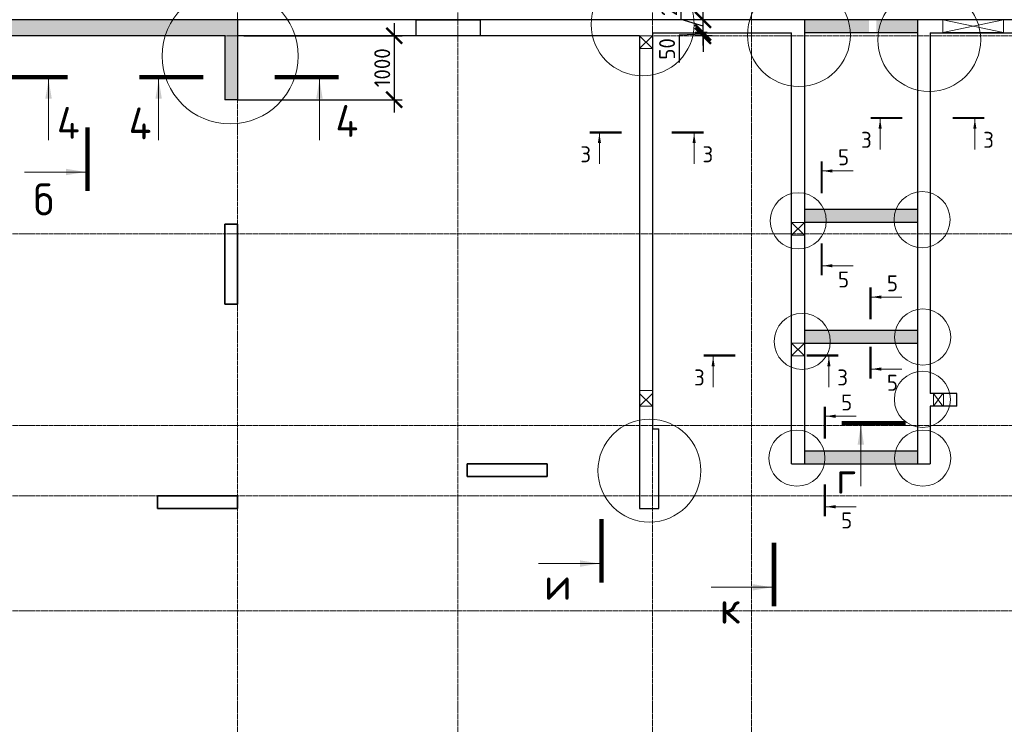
# Model space of a CAD drawing. Header units: millimetres. Extents: x 349531 to 1063351, y -131924 to 96186.
# Tile 65 of 230: x 454088 to 469511, y 28290 to 39321. Entities that reach past the tile are written whole.
import ezdxf

# ---------------------------------------------------------------- set-up
doc = ezdxf.new("R2010")
doc.units = ezdxf.units.MM
doc.linetypes.add('______5', pattern=[1100, 800, -100, 100, -100])
doc.linetypes.add('осевая', pattern=[50.8, 31.75, -6.35, 6.35, -6.35])
doc.layers.add('Колонна_ бетон', color=7, linetype='Continuous', lineweight=50, true_color=0xb4b496)
for name, color, linetype, lineweight in [('Конструкции 0.5', 5, 'Continuous', 50), ('Надписи', 200, 'Continuous', 18), ('Оси', 40, '______5', 18), ('размер', 1, 'Continuous', 25), ('РАЗМЕРЫ', 1, 'Continuous', 9), ('СТЕНЫ', 3, 'Continuous', 30), ('Узлы', 7, 'Continuous', 0)]:
    doc.layers.add(name, color=color, linetype=linetype, lineweight=lineweight)
doc.layers.add('Отверстия_ОВ', color=7, linetype='Continuous', plot=False)
doc.styles.add('GOST-2.304_Type-B', font='GOST_Common.ttf')
doc.dimstyles.new('СПДС', dxfattribs={"dimscale": 100, "dimtxt": 2.5, "dimasz": 2.5, "dimexe": 1.25, "dimexo": 0, "dimtad": 1, "dimdec": 0, "dimtxsty": 'GOST-2.304_Type-B', "dimblk": 'ARCHTICK', "dimcen": 2.5, "dimdle": 2, "dimadec": 0, "dimazin": 2, "dimtfac": 0.75, "dimtdec": 0, "dimtmove": 1, "dimatfit": 3, "dimfxl": 1, "dimtolj": 1, "dimarcsym": 1})
pattern_1 = [(0, (0, 65817.169), (0, 6.985), [5.08, -1.905]), (90, (0, 65817.169), (-6.985, 4e-16), [5.08, -1.905])]

# ---------------------------------------------------------------- blocks, each defined once
blk = doc.blocks.new('оси2')
at = {"layer": 'Оси', "color": 16, "linetype": 'осевая', "lineweight": 0, "transparency": 33554687}
for p, q in [((996995.5, 5465.4), (996995.5, -20739.3)), ((1000445.5, 5465.4), (1000445.5, -20739.3)), ((1003495.5, 5465.4), (1003495.5, -20739.3)), ((1005045.5, 5465.4), (1005045.5, -20739.3)), ((979200, 1707.1), (1032582.1, 1707.1)), ((979200, -1392.9), (1032582.1, -1392.9)), ((979200, -4392.9), (1032582.1, -4392.9)), ((979200, -5492.9), (1032582.1, -5492.9)), ((979200, -7292.9), (1032582.1, -7292.9))]:
    blk.add_line(p, q, dxfattribs=at)
blk = doc.blocks.new('_ArchTick')
at = {"color": 0, "linetype": 'ByBlock', "const_width": 0.15}
blk.add_lwpolyline([(-0.5, -0.5), (0.5, 0.5)], dxfattribs=at)
blk = doc.blocks.new('*D1587')
at = {"layer": 'DEFPOINTS', "color": 0, "transparency": 16777216}
for p in [(464792, 39319), (464856, 39319), (464856, 39119)]:
    blk.add_point(p, dxfattribs=at)
at = {"layer": 'размер', "color": 0, "lineweight": -2, "transparency": 16777216}
for p, q in [((464448, 39322), (464448, 39922)), ((464792, 38919), (464792, 39519)), ((464792, 39219), (464448, 39322)), ((464856, 39319), (464667, 39319)), ((464856, 39119), (464667, 39119))]:
    blk.add_line(p, q, dxfattribs=at)
at = {"layer": 'размер', "color": 0, "lineweight": -2, "transparency": 16777216, "xscale": 250, "yscale": 250, "zscale": 250}
for p, rotation in [((464792, 39319), 90), ((464792, 39119), 270)]:
    blk.add_blockref('_ArchTick', p, dxfattribs=dict(at, rotation=rotation))
at = {"layer": 'размер', "color": 0, "transparency": 16777216, "insert": (464261, 39622), "char_height": 250, "attachment_point": 5, "rotation": 90, "style": 'GOST-2.304_Type-B'}
blk.add_mtext('\\A1;200', dxfattribs=at)
blk = doc.blocks.new('стены техподполья')
at = {"layer": 'Колонна_ бетон', "color": 180, "linetype": 'Continuous', "lineweight": 35, "transparency": 33554687}
for p, q in [((470086, -3594), (470086, -3594)), ((470086, -4844), (470086, -3594)), ((470286, -3594), (470086, -3594)), ((470286, -3594), (470286, -3594)), ((470286, -3594), (470286, -4844)), ((470086, -4844), (470086, -4844)), ((470086, -4844), (470286, -4844)), ((470286, -4844), (470286, -4844)), ((473886, -7544), (473886, -7344)), ((473886, -7344), (473886, -7344)), ((475136, -7344), (473886, -7344)), ((475136, -7344), (475136, -7344)), ((475136, -7544), (475136, -7344)), ((473886, -7544), (475136, -7544)), ((473886, -7544), (473886, -7544)), ((475136, -7544), (475136, -7544)), ((469036, -7844), (469036, -7844)), ((469036, -8044), (469036, -7844)), ((469036, -7844), (470286, -7844)), ((470286, -7844), (470286, -7844)), ((470286, -7844), (470286, -8044)), ((469036, -8044), (470286, -8044)), ((469036, -8044), (469036, -8044)), ((470286, -8044), (470286, -8044))]:
    blk.add_line(p, q, dxfattribs=at)
at = {"layer": 'СТЕНЫ', "linetype": 'Continuous', "transparency": 33554687}
for p, q in [((503986, -394), (456436, -394)), ((470286, -394), (470286, -1644)), ((470286, -394), (470286, -394)), ((479166, -394), (479166, -7344)), ((479166, -394), (479166, -394)), ((480936, -394), (480936, -7344)), ((480936, -394), (480936, -394)), ((476786, -594), (476786, -6794)), ((476786, -594), (476786, -594)), ((476786, -594), (478966, -594)), ((478966, -7344), (478966, -594)), ((478966, -594), (478966, -594)), ((479166, -594), (479166, -594)), ((480936, -594), (479166, -594)), ((480936, -594), (480936, -594)), ((481136, -594), (483736, -594)), ((481136, -594), (481136, -594)), ((481136, -594), (481136, -6244)), ((470086, -644), (465686, -644)), ((470086, -644), (470086, -644)), ((470086, -644), (470086, -1644)), ((470286, -644), (470286, -644)), ((476586, -644), (470286, -644)), ((476586, -644), (476586, -644)), ((476586, -644), (476586, -8044)), ((470086, -1644), (470086, -1644)), ((470286, -1644), (470086, -1644)), ((470286, -1644), (470286, -1644)), ((479166, -3364), (479166, -3364)), ((480936, -3364), (479166, -3364)), ((480936, -3364), (480936, -3364)), ((480936, -3564), (479166, -3564)), ((479166, -3564), (479166, -3564)), ((480936, -3564), (480936, -3564)), ((479166, -5254), (480936, -5254)), ((479166, -5254), (479166, -5254)), ((480936, -5254), (480936, -5254)), ((479166, -5454), (479166, -5454)), ((479166, -5454), (480936, -5454)), ((480936, -5454), (480936, -5454)), ((481136, -6244), (481136, -6244)), ((481556, -6244), (481136, -6244)), ((481556, -6244), (481556, -6244)), ((481556, -6444), (481556, -6244)), ((481136, -6444), (481136, -6444)), ((481136, -6444), (481136, -7344)), ((481556, -6444), (481136, -6444)), ((481556, -6444), (481556, -6444)), ((476786, -6794), (476886, -6794)), ((476786, -6794), (476786, -6794)), ((476886, -6794), (476886, -6794)), ((476886, -8044), (476886, -6794)), ((479166, -7144), (479166, -7144)), ((480936, -7144), (479166, -7144)), ((480936, -7144), (480936, -7144)), ((478966, -7344), (478966, -7344)), ((478966, -7344), (481136, -7344)), ((479166, -7344), (479166, -7344)), ((480936, -7344), (480936, -7344)), ((481136, -7344), (481136, -7344)), ((476586, -8044), (476586, -8044)), ((476586, -8044), (476886, -8044)), ((476886, -8044), (476886, -8044))]:
    blk.add_line(p, q, dxfattribs=at)
blk = doc.blocks.new('*D1600')
at = {"layer": 'DEFPOINTS', "color": 0, "transparency": 16777216}
for p in [(464792, 39069), (464856, 39119, 160), (464937, 39069, -200)]:
    blk.add_point(p, dxfattribs=at)
at = {"layer": 'размер', "color": 0, "lineweight": -2, "transparency": 16777216}
for p, q in [((464792, 39119), (464792, 39369)), ((464792, 39094), (464416, 39077)), ((464416, 39077), (464416, 38652)), ((464856, 39119), (464667, 39119)), ((464937, 39069), (464667, 39069)), ((464792, 39119), (464792, 39069)), ((464792, 39119), (464792, 39069)), ((464792, 39069), (464792, 38819))]:
    blk.add_line(p, q, dxfattribs=at)
at = {"layer": 'размер', "color": 0, "lineweight": -2, "transparency": 16777216, "xscale": 250, "yscale": 250, "zscale": 250}
for p, rotation in [((464792, 39119), 270), ((464792, 39069), 90)]:
    blk.add_blockref('_ArchTick', p, dxfattribs=dict(at, rotation=rotation))
at = {"layer": 'размер', "color": 0, "transparency": 16777216, "insert": (464229, 38864), "char_height": 250, "attachment_point": 5, "rotation": 90, "style": 'GOST-2.304_Type-B'}
blk.add_mtext('\\A1;50', dxfattribs=at)
blk = doc.blocks.new('*D1599')
at = {"layer": 'DEFPOINTS', "color": 0, "transparency": 16777216}
for p in [(457601, 39069, -200), (457499, 38069, 160), (459954, 38069)]:
    blk.add_point(p, dxfattribs=at)
at = {"layer": 'размер', "color": 0, "lineweight": -2, "transparency": 16777216}
for p, q in [((459954, 39269), (459954, 37869)), ((457601, 39069), (460079, 39069)), ((457499, 38069), (460079, 38069))]:
    blk.add_line(p, q, dxfattribs=at)
at = {"layer": 'размер', "color": 0, "lineweight": -2, "transparency": 16777216, "xscale": 250, "yscale": 250, "zscale": 250}
for p, rotation in [((459954, 39069), 90), ((459954, 38069), 270)]:
    blk.add_blockref('_ArchTick', p, dxfattribs=dict(at, rotation=rotation))
at = {"layer": 'размер', "color": 0, "transparency": 16777216, "insert": (459767, 38569), "char_height": 250, "attachment_point": 5, "rotation": 90, "style": 'GOST-2.304_Type-B'}
blk.add_mtext('\\A1;1000', dxfattribs=at)

msp = doc.modelspace()

# ---------------------------------------------------------------- hatches: boundary and pattern name
at = {"layer": 'размер', "transparency": 33554648}
h = msp.add_hatch(dxfattribs=at)
h.set_pattern_fill('ANGLE', color=1)
h.set_pattern_definition([(0, (6e-11, 65815.9686), (0, 6.985), [5.08, -1.905]), (90, (6e-11, 65815.9686), (-6.985, 4e-16), [5.08, -1.905])])
h.paths.add_polyline_path([(456454.1, 39318.5), (453841.1, 39318.5, -0.0492071), (453901.6, 39118.5), (456368.6, 39118.5, -0.0512308)])
h.paths.add_polyline_path([(457499.1, 39318.5), (456454.1, 39318.5, 0.0512308), (456368.6, 39118.5), (457499.1, 39118.5)])
h.paths.add_polyline_path([(457499.1, 39118.5), (456368.6, 39118.5, 0.0122141), (456354.4, 39068.5), (457299.1, 39068.5), (457299.3, 39068.5), (457299.3, 38068.5), (457499.1, 38068.5)])
h.paths.add_polyline_path([(456368.6, 39118.5), (453901.6, 39118.5, -0.0119232), (453910.2, 39068.5), (456354.4, 39068.5, -0.0122141)])
h.paths.add_polyline_path([(453841.1, 39318.5), (452899.2, 39318.5), (452899.2, 39118.5), (453901.6, 39118.5, 0.0492071)])
h.paths.add_polyline_path([(453901.6, 39118.5), (452899.2, 39118.5), (452899.2, 39068.5), (453910.2, 39068.5, 0.0119232)])
h.paths.add_polyline_path([(452899.2, 39318.5), (452699.3, 39318.5), (452699.3, 39118.5), (452899.2, 39118.5)])
h.paths.add_polyline_path([(452899.1, 39068.5), (452899.1, 39118.5), (452699.3, 39118.5), (452699.3, 38068.5), (452899.1, 38068.5)])
h = msp.add_hatch(dxfattribs=at)
h.set_pattern_fill('ANGLE', color=1)
h.set_pattern_definition([(0, (0, 65817.015), (0, 6.985), [5.08, -1.905]), (90, (0, 65817.015), (-6.985, 4e-16), [5.08, -1.905])])
h.paths.add_polyline_path([(468149.1, 39319.6), (467573, 39319.6, 0.0636254), (467531.1, 39119.6), (468149.1, 39119.6)])
h.paths.add_polyline_path([(467077.6, 39319.6), (466379.3, 39319.6), (466379.3, 39119.6), (467099.6, 39119.6, 0.0039429), (467099.7, 39132.3, 0.0586788)])
edge = h.paths.add_edge_path()
edge.add_line((467393.8, 39119.6), (467393.8, 39318.5))
edge.add_line((467393.8, 39318.5), (467503.8, 39318.5))
edge.add_line((467503.8, 39318.5), (467503.8, 39119.6))
edge.add_line((467503.8, 39119.6), (467531.1, 39119.6))
edge.add_arc((468334.7, 39055.4), 806.2, 160.87042, 175.43267, ccw=False)
edge.add_line((467573, 39319.6), (467077.6, 39319.6))
edge.add_arc((466293.5, 39132.3), 806.2, 0, 13.43278, ccw=False)
edge.add_arc((466293.5, 39132.3), 806.2, 359.09637, 360, ccw=False)
edge.add_line((467099.6, 39119.6), (467393.8, 39119.6))
h = msp.add_hatch(dxfattribs=at)
h.set_pattern_fill('ANGLE', color=1)
h.set_pattern_definition(pattern_1)
h.paths.add_polyline_path([(467797.3, 36349.7), (466704.6, 36349.7, -0.0730536), (466723.1, 36223.4, -0.0420999), (466716.9, 36149.7), (467793.5, 36149.7, -0.0527689), (467783.8, 36241.7, -0.0621567)])
h.paths.add_polyline_path([(468149.1, 36349.7), (467797.3, 36349.7, 0.0621567), (467783.8, 36241.7, 0.0527689), (467793.5, 36149.7), (468149.1, 36149.7)])
h.paths.add_polyline_path([(466704.6, 36349.7), (466379.3, 36349.7), (466379.3, 36149.7), (466716.9, 36149.7, 0.0420999), (466723.1, 36223.4, 0.0730536)])
h = msp.add_hatch(dxfattribs=at)
h.set_pattern_fill('ANGLE', color=1)
h.set_pattern_definition([(0, (6e-11, 65816.1474), (0, 6.985), [5.08, -1.905]), (90, (6e-11, 65816.1474), (-6.985, 4e-16), [5.08, -1.905])])
h.paths.add_polyline_path([(468149.1, 34458.7), (467796.5, 34458.7, 0.0317132), (467793, 34403.1, 0.0839048), (467817.4, 34258.7), (468149.1, 34258.7)])
h.paths.add_polyline_path([(467793, 34403.1, -0.0317132), (467796.5, 34458.7), (466766.9, 34458.7, -0.0719225), (466784.9, 34334.2, -0.0431961), (466778.3, 34258.7), (467817.4, 34258.7, -0.0839048)])
h.paths.add_polyline_path([(466766.9, 34458.7), (466379.3, 34458.7), (466379.3, 34258.7), (466778.3, 34258.7, 0.0431961), (466784.9, 34334.2, 0.0719225)])
h = msp.add_hatch(dxfattribs=at)
h.set_pattern_fill('ANGLE', color=1)
h.set_pattern_definition(pattern_1)
h.paths.add_polyline_path([(466702, 32507.8, 0.0353539), (466697.6, 32569.7), (466379.3, 32569.7), (466379.3, 32369.7), (466679.7, 32369.7, 0.0800733)])
h.paths.add_polyline_path([(467793, 32507.8, -0.0353787), (467797.4, 32569.7), (466697.6, 32569.7, -0.0353539), (466702, 32507.8, -0.0800733), (466679.7, 32369.7), (467815.2, 32369.7, -0.0800473)])
h.paths.add_polyline_path([(468149.1, 32569.7), (467797.4, 32569.7, 0.0353787), (467793, 32507.8, 0.0800473), (467815.2, 32369.7), (468149.1, 32369.7)])

# ---------------------------------------------------------------- linework, layer by layer
at = {"layer": 'Надписи', "color": 0}
for centre, radius in [((463846, 39248.3, 360), 806.2), ((457384.8, 38752.6, 720), 1064.1), ((466293.5, 39081.3, 560), 806.2), ((468334.7, 39004.3, 360), 806.2), ((466283.6, 36172.2, 360), 439.5), ((468223.3, 36190.5, 360), 439.5), ((466345.4, 34284, 360), 439.5), ((468232.5, 34353, 360), 439.5), ((468227.9, 33377.3), 439.5), ((463952.4, 32261.3, 360), 806.2), ((466262.5, 32456.6, 720), 439.5), ((468232.5, 32456.6, 360), 439.5)]:
    msp.add_circle(centre, radius, dxfattribs=at)
at = {"layer": 'Отверстия_ОВ', "color": 20, "lineweight": 20, "true_color": 0xff2300}
for points, elevation in [([(463799.1, 38868.5), (463799.1, 39068.5), (463999.1, 39068.5), (463999.1, 38868.5)], 160), ([(463798.8, 33268.3), (463798.8, 33518.3), (463998.8, 33518.3), (463998.8, 33268.3)], 320)]:
    msp.add_lwpolyline(points, close=True, dxfattribs=dict(at, elevation=elevation))
at = {"layer": 'размер'}
msp.add_lwpolyline([(460299.1, 39318.5), (461299.1, 39318.5), (461299.1, 39068.5), (460299.1, 39068.5)], close=True, dxfattribs=at)
at = {"layer": 'РАЗМЕРЫ', "color": 1}
for points in [[(469499.1, 39318.5), (468549.1, 39118.5), (468549.1, 39318.5), (469499.1, 39318.5), (469499.1, 39118.5), (468549.1, 39118.5), (469499.1, 39118.5), (469499.1, 39118.5), (468549.1, 39318.5)], [(463799.1, 39068.5), (463999.1, 38868.5)], [(468399.8, 33468.5), (468549.8, 33268.5)], [(468399.8, 33268.5), (468549.8, 33468.5)], [(468769.1, 33268.5), (468769.1, 33468.5)]]:
    msp.add_lwpolyline(points, dxfattribs=at)
for points, elevation in [([(463799.5, 39068.5), (463999.5, 39068.5), (463999.1, 38868.5), (463799.1, 38868.5)], 160), ([(463799.1, 33518.3), (463999.1, 33518.3), (463998.8, 33268.3), (463798.8, 33268.3)], 320)]:
    msp.add_lwpolyline(points, close=True, dxfattribs=dict(at, elevation=elevation))
for points, elevation in [([(463799.1, 38868.9), (463999.5, 39068.5)], 160), ([(466324.1, 36148.5), (466379.1, 36148.5), (466379.1, 35948.5), (466179.1, 35948.5), (466179.1, 36148.5), (466379.1, 36148.5), (466179.1, 35948.5), (466179.1, 36148.5), (466379.1, 35948.5)], 160), ([(466324.1, 34258.5), (466379.1, 34258.5), (466379.1, 34058.5), (466179.1, 34058.5), (466179.1, 34258.5), (466379.1, 34258.5), (466179.1, 34058.5), (466179.1, 34258.5), (466379.1, 34058.5)], 160), ([(463798.8, 33468.3), (463998.8, 33268.3)], 160), ([(463798.8, 33268.7), (463999.1, 33468.3)], 320), ([(468769.1, 33268.5), (468769.1, 33468.5)], 160)]:
    msp.add_lwpolyline(points, dxfattribs=dict(at, elevation=elevation))
msp.add_lwpolyline([(468399.8, 33268.5), (468559.1, 33268.5), (468559.1, 33468.5), (468399.8, 33468.5)], close=True, dxfattribs=at)
at = {"layer": 'Узлы', "color": 1, "linetype": 'Continuous', "lineweight": 0}
for p, q in [((454540.6, 38385.4, 360), (454540.6, 37435.4, 360)), ((456264.7, 38385.4, 360), (456264.7, 37435.4, 360)), ((458783.7, 38385.4, 360), (458783.7, 37435.4, 360)), ((467565.9, 37764.8, 720), (467565.9, 37289.8, 720)), ((469049.8, 37764.8, 720), (469049.8, 37289.8, 720)), ((463168.6, 37538.5, 720), (463168.6, 37063.5, 720)), ((464652.5, 37538.5, 720), (464652.5, 37063.5, 720)), ((455115.3, 36936.7), (454165.3, 36936.7)), ((466667.9, 36952.7, 720), (467142.9, 36952.7, 720)), ((466667.9, 35468.7, 720), (467142.9, 35468.7, 720)), ((467433, 34978.8, 720), (467908, 34978.8, 720)), ((464950.1, 34044.6, 720), (464950.1, 33569.6, 720)), ((466763.1, 34044.6, 720), (466763.1, 33569.6, 720)), ((467433, 33851.6, 720), (467908, 33851.6, 720)), ((466716.7, 33113, 720), (467191.7, 33113, 720)), ((467263.6, 32968.8, 720), (467263.6, 32018.8, 720)), ((466716.7, 31696, 720), (467191.7, 31696, 720)), ((463167, 30806.3, 160), (462217, 30806.3, 160)), ((465868.9, 30434.5, 160), (464918.9, 30434.5, 160))]:
    msp.add_line(p, q, dxfattribs=at)
for points, const_width, elevation in [([(454840.6, 38420.4), (453840.6, 38420.4)], 70, 360), ([(455964.7, 38420.4), (456964.7, 38420.4)], 70, 360), ([(459083.7, 38420.4), (458083.7, 38420.4)], 70, 360), ([(467415.9, 37782.3), (467915.9, 37782.3)], 35, 720), ([(469199.8, 37782.3), (468699.8, 37782.3)], 35, 720), ([(463018.6, 37556), (463518.6, 37556)], 35, 720), ([(464802.5, 37556), (464302.5, 37556)], 35, 720), ([(466650.4, 37102.7), (466650.4, 36602.7)], 35, 720), ([(466650.4, 35318.7), (466650.4, 35818.7)], 35, 720), ([(467415.5, 35128.8), (467415.5, 34628.8)], 35, 720), ([(467415.5, 33701.6), (467415.5, 34201.6)], 35, 720), ([(464800.1, 34062.1), (465300.1, 34062.1)], 35, 720), ([(466913.1, 34062.1), (466413.1, 34062.1)], 35, 720), ([(466699.2, 33263), (466699.2, 32763)], 35, 720), ([(466963.6, 33003.8), (467963.6, 33003.8)], 70, 720), ([(466699.2, 31546), (466699.2, 32046)], 35, 720), ([(463202, 30506.3), (463202, 31506.3)], 70, 160), ([(465903.9, 30134.5), (465903.9, 31134.5)], 70, 160)]:
    msp.add_lwpolyline(points, dxfattribs=dict(at, const_width=const_width, elevation=elevation))
at = {"layer": 'Узлы', "color": 1, "linetype": 'Continuous', "lineweight": 0, "const_width": 70}
msp.add_lwpolyline([(455150.3, 36636.7), (455150.3, 37636.7)], dxfattribs=at)
at = {"layer": 'Узлы', "color": 1, "linetype": 'Continuous', "lineweight": 0}
for points in [[(454540.6, 38385.4, 360), (454490.3, 38084.9, 360), (454590.9, 38084.9, 360)], [(456264.7, 38385.4, 360), (456214.4, 38084.9, 360), (456315, 38084.9, 360)], [(458783.7, 38385.4, 360), (458733.4, 38084.9, 360), (458834, 38084.9, 360)], [(467565.9, 37764.8, 720), (467540.7, 37614.6, 720), (467591, 37614.6, 720)], [(469049.8, 37764.8, 720), (469024.7, 37614.6, 720), (469075, 37614.6, 720)], [(463168.6, 37538.5, 720), (463143.4, 37388.3, 720), (463193.7, 37388.3, 720)], [(464652.5, 37538.5, 720), (464627.4, 37388.3, 720), (464677.7, 37388.3, 720)], [(455115.3, 36936.7), (454814.8, 36886.4), (454814.8, 36987)], [(466667.9, 36952.7, 720), (466818.1, 36927.6, 720), (466818.1, 36977.9, 720)], [(466667.9, 35468.7, 720), (466818.1, 35443.6, 720), (466818.1, 35493.9, 720)], [(467433, 34978.8, 720), (467583.2, 34953.7, 720), (467583.2, 35003.9, 720)], [(464950.1, 34044.6, 720), (464925, 33894.4, 720), (464975.3, 33894.4, 720)], [(466763.1, 34044.6, 720), (466737.9, 33894.4, 720), (466788.2, 33894.4, 720)], [(467433, 33851.6, 720), (467583.2, 33826.5, 720), (467583.2, 33876.8, 720)], [(466716.7, 33113, 720), (466866.9, 33087.9, 720), (466866.9, 33138.1, 720)], [(467263.6, 32968.8, 720), (467213.4, 32668.4, 720), (467313.9, 32668.4, 720)], [(466716.7, 31696, 720), (466866.9, 31670.9, 720), (466866.9, 31721.1, 720)], [(463167, 30806.3, 160), (462866.5, 30756, 160), (462866.5, 30856.6, 160)], [(465868.9, 30434.5, 160), (465568.5, 30384.2, 160), (465568.5, 30484.8, 160)]]:
    msp.add_solid(points, dxfattribs=at)

# ---------------------------------------------------------------- block references
at = {"layer": 'Конструкции 0.5'}
msp.add_blockref('стены техподполья', (-12786.7, 39712.1, 160), dxfattribs=at)
at = {"layer": 'РАЗМЕРЫ'}
msp.add_blockref('оси2', (-539496.3, 37361.4, -200), dxfattribs=at)

# ---------------------------------------------------------------- texts
at = {"layer": 'Узлы', "color": 1, "linetype": 'Continuous', "lineweight": 0, "attachment_point": 5, "style": 'GOST-2.304_Type-B'}
for s, width, gutter_width, insert, char_height in [('4', 723.88, 25, (454850.6, 37705.7, 360), 500), ('4', 723.88, 25, (455974.6, 37697.1, 360), 500), ('4', 723.88, 25, (459213.7, 37735.4, 360), 500), ('3', 361.94, 12.5, (467350.9, 37439.8, 720), 250), ('3', 361.94, 12.5, (469264.8, 37439.8, 720), 250), ('3', 361.94, 12.5, (462953.6, 37213.5, 720), 250), ('3', 361.94, 12.5, (464867.5, 37213.5, 720), 250), ('5', 361.94, 12.5, (466992.9, 37167.7, 720), 250), ('б', 723.88, 25, (454465.3, 36506.7), 500), ('5', 361.94, 12.5, (466992.9, 35253.7, 720), 250), ('5', 361.94, 12.5, (467758, 35193.8, 720), 250), ('3', 361.94, 12.5, (464735.1, 33719.6, 720), 250), ('3', 361.94, 12.5, (466978.1, 33719.6, 720), 250), ('5', 361.94, 12.5, (467758, 33636.6, 720), 250), ('5', 361.94, 12.5, (467041.7, 33328, 720), 250), ('г', 723.88, 25, (467035, 32150.7, 720), 500), ('5', 361.94, 12.5, (467041.7, 31481, 720), 250), ('и', 723.88, 25, (462517, 30488.7, 160), 500), ('к', 723.88, 25, (465218.9, 30116.9, 160), 500)]:
    msp.add_mtext_dynamic_manual_height_columns(s, width=width, gutter_width=gutter_width, heights=[0], dxfattribs=dict(at, insert=insert, char_height=char_height))

# ---------------------------------------------------------------- dimensions: what is measured, and where the dimension line sits
at = {"layer": 'размер'}
for base, p1, p2, picture, middle in [((464792.2, 39318.5, 160), (464855.5, 39118.5, 160), (464855.5, 39318.5, 160), '*D1587', (464261, 39384.2, 160)), ((459954.5, 38068.5), (457600.9, 39068.5, -200), (457499.1, 38068.5, 160), '*D1599', (459767, 38568.5))]:
    dim = msp.add_linear_dim(base=base, p1=p1, p2=p2, angle=90, dimstyle='СПДС', dxfattribs=at)
    dim.commit()
    dim.dimension.update_dxf_attribs({"geometry": picture, "text_midpoint": middle})
dim = msp.add_linear_dim(base=(464792.2, 39068.5), p1=(464855.5, 39118.5, 160), p2=(464937, 39068.5, -200), angle=90, dimstyle='СПДС', dxfattribs=at)
dim.commit()
dim.dimension.update_dxf_attribs({"geometry": '*D1600', "text_midpoint": (464416.1, 39014), "dimtype": 160})

doc.saveas('drawing.dxf')
